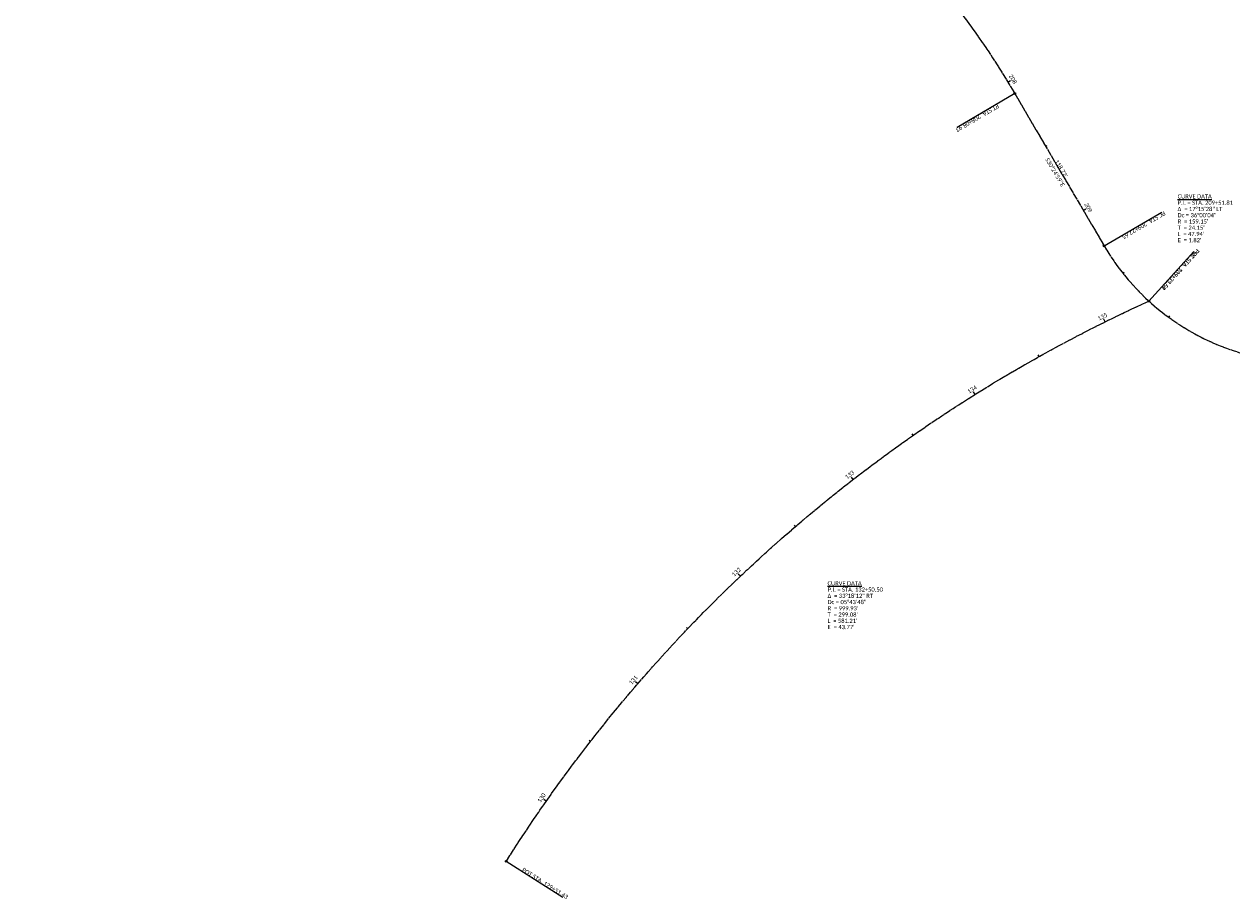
# Model space of a CAD drawing. Extents: x 1926908 to 1928254, y 199360 to 200379.
# Tile 1 of 3: x 1926909 to 1927721, y 199360 to 199947. Entities that reach past the tile are written whole.
import ezdxf

# ---------------------------------------------------------------- set-up
doc = ezdxf.new("R2010")
doc.units = 0
doc.header["$MEASUREMENT"] = 0
doc.linetypes.add('cl', pattern=[4.99999, 0.09375, -0.09375, 4.624991, -0.09375, 0.09375])
for name, color, linetype, lineweight in [('RW_X_CL', 6, 'cl', 0), ('RW_X_CL_100_Bearings', 6, 'Continuous', 0), ('RW_X_CL_100_Cardinal_Points', 6, 'Continuous', 0), ('RW_X_CL_100_Curve_Data', 6, 'Continuous', 0), ('RW_X_CL_100_Distances', 6, 'Continuous', 0), ('RW_X_CL_100_Stations', 6, 'Continuous', 0)]:
    doc.layers.add(name, color=color, linetype=linetype, lineweight=lineweight)
doc.styles.add('~X_Label - CenterBottom', font='calibril.ttf', dxfattribs={"height": 0.14})
doc.styles.add('~X_Label - CenterDescender', font='calibril.ttf', dxfattribs={"height": 0.14})
doc.styles.add('~X_Label - CenterTop', font='calibril.ttf', dxfattribs={"height": 0.14})
doc.styles.add('~X_Label - LeftTop', font='calibril.ttf', dxfattribs={"height": 0.14})

# ---------------------------------------------------------------- blocks, each defined once
blk = doc.blocks.new('DrawLeaderAnnotation_2')
at = {"layer": 'RW_X_CL_100_Cardinal_Points'}
blk.add_line((0, 0), (2.25, 0), dxfattribs=at)
blk.add_arc((0, 0), 0.03, 0, 360, dxfattribs=at)
blk = doc.blocks.new('DrawLeaderAnnotation_3')
at = {"layer": 'RW_X_CL_100_Cardinal_Points'}
blk.add_line((0, 0), (-2.25, 0), dxfattribs=at)
blk.add_arc((0, 0), 0.03, 0, 360, dxfattribs=at)
blk = doc.blocks.new('DrawLeaderAnnotation_4')
at = {"layer": 'RW_X_CL_100_Cardinal_Points'}
blk.add_line((0, 0), (-2.25, 0), dxfattribs=at)
blk.add_arc((0, 0), 0.03, 0, 360, dxfattribs=at)
blk = doc.blocks.new('DrawLineAnnotationDirectionLength')
at = {"layer": 'RW_X_CL_100_Stations'}
blk.add_line((0, 0), (-0.1, 0), dxfattribs=at)
blk = doc.blocks.new('DrawLineAnnotationDirectionLength_1')
at = {"layer": 'RW_X_CL_100_Stations'}
blk.add_line((0, 0), (-0.06, 0), dxfattribs=at)
blk = doc.blocks.new('DrawLeaderAnnotation_5')
at = {"layer": 'RW_X_CL_100_Cardinal_Points'}
blk.add_line((0, 0), (2.25, 0), dxfattribs=at)
blk.add_arc((0, 0), 0.03, 0, 360, dxfattribs=at)
blk = doc.blocks.new('DrawLeaderAnnotation_6')
at = {"layer": 'RW_X_CL_100_Cardinal_Points'}
blk.add_line((0, 0), (-2.25, 0), dxfattribs=at)
blk.add_arc((0, 0), 0.03, 0, 360, dxfattribs=at)

msp = doc.modelspace()

# ---------------------------------------------------------------- linework, layer by layer
at = {"layer": 'RW_X_CL', "flags": 128}
for points in [[(1926909.05, 200337.55), (1927311.65, 200135.18, -0.157637), (1927574.99, 199900.83), (1927635.1, 199798.45, 0.075444), (1927665.18, 199761.36)], [(1927233.15, 199384.85, -0.146345), (1927665.18, 199761.36, 0.24182), (1927805.57, 199723.38), (1927863.1, 199735.66, 0.108119), (1928141.93, 199862.1), (1928252.9, 199944.92)]]:
    msp.add_lwpolyline(points, format="xyb", dxfattribs=at)

# ---------------------------------------------------------------- block references
at = {"layer": 'RW_X_CL_100_Cardinal_Points', "xscale": 20, "yscale": 20, "zscale": 20}
for name, p, rotation in [('DrawLeaderAnnotation_2', (1927574.99, 199900.83), 210.4164117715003), ('DrawLeaderAnnotation_3', (1927635.1, 199798.45), 210.4164117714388), ('DrawLeaderAnnotation_4', (1927665.18, 199761.36), 227.6742697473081), ('DrawLeaderAnnotation_6', (1927665.18, 199761.36), 227.674269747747), ('DrawLeaderAnnotation_5', (1927233.15, 199384.85), 327.7228998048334)]:
    msp.add_blockref(name, p, dxfattribs=dict(at, rotation=rotation))
at = {"layer": 'RW_X_CL_100_Stations', "xscale": 20, "yscale": 20, "zscale": 20}
for name, p, rotation in [('DrawLineAnnotationDirectionLength', (1927570.41, 199908.49), 211.309653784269), ('DrawLineAnnotationDirectionLength_1', (1927595.78, 199865.41), 210.4164117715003), ('DrawLineAnnotationDirectionLength', (1927621.1, 199822.29), 210.4164117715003), ('DrawLineAnnotationDirectionLength_1', (1927647.72, 199780.03), 218.4612763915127), ('DrawLineAnnotationDirectionLength', (1927635.69, 199747.38), 296.2897245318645), ('DrawLineAnnotationDirectionLength_1', (1927678.63, 199750.39), 233.9238949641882), ('DrawLineAnnotationDirectionLength_1', (1927591.43, 199724.12), 299.1547140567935), ('DrawLineAnnotationDirectionLength', (1927548.39, 199698.68), 302.0197035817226), ('DrawLineAnnotationDirectionLength_1', (1927506.68, 199671.12), 304.8846931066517), ('DrawLineAnnotationDirectionLength', (1927466.39, 199641.51), 307.7496826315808), ('DrawLineAnnotationDirectionLength_1', (1927427.64, 199609.93), 310.6146721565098), ('DrawLineAnnotationDirectionLength', (1927390.52, 199576.44), 313.4796616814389), ('DrawLineAnnotationDirectionLength_1', (1927355.11, 199541.15), 316.344651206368), ('DrawLineAnnotationDirectionLength', (1927321.51, 199504.12), 319.209640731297), ('DrawLineAnnotationDirectionLength_1', (1927289.81, 199465.47), 322.0746302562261), ('DrawLineAnnotationDirectionLength', (1927260.08, 199425.28), 324.9396197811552)]:
    msp.add_blockref(name, p, dxfattribs=dict(at, rotation=rotation))

# ---------------------------------------------------------------- texts
at = {"layer": 'RW_X_CL_100_Bearings', "insert": (1927603.32, 199848.62), "char_height": 2.8, "attachment_point": 2, "rotation": 300.41641, "line_spacing_factor": 0.9, "style": '~X_Label - CenterTop'}
msp.add_mtext('S30°24\'59"E', dxfattribs=at)
at = {"layer": 'RW_X_CL_100_Cardinal_Points', "char_height": 2.8, "attachment_point": 8, "line_spacing_factor": 0.9, "style": '~X_Label - CenterDescender'}
for s, insert, rotation in [('PT STA. 208+08.93', (1927549.12, 199885.64), 210.41641), ('PC STA. 209+27.65', (1927660.97, 199813.63), 210.41641), ('POT STA. 209+75.59', (1927685.38, 199783.54), 227.67427), ('PRC STA. 135+32.64', (1927685.38, 199783.54), 227.67427), ('POT STA. 129+51.43', (1927258.51, 199368.83), 327.7229)]:
    msp.add_mtext(s, dxfattribs=dict(at, insert=insert, rotation=rotation))
at = {"layer": 'RW_X_CL_100_Curve_Data', "char_height": 2.8, "attachment_point": 1, "line_spacing_factor": 0.9, "style": '~X_Label - LeftTop'}
for s, insert in [('\\LCURVE DATA\\P\\lP.I. = STA. 209+51.81\\PΔ  = 17°15\'28" LT\\PDc = 36°00\'04"\\PR  = 159.15\'\\PT  = 24.15\'\\PL  = 47.94\'\\PE  = 1.82\'', (1927684.51, 199833.09)), ('\\LCURVE DATA\\P\\lP.I. = STA. 132+50.50\\PΔ  = 33°18\'12" RT\\PDc = 05°43\'48"\\PR  = 999.93\'\\PT  = 299.08\'\\PL  = 581.21\'\\PE  = 43.77\'', (1927449.16, 199573.1))]:
    msp.add_mtext(s, dxfattribs=dict(at, insert=insert))
at = {"layer": 'RW_X_CL_100_Distances', "insert": (1927605.04, 199849.64), "char_height": 2.8, "attachment_point": 8, "rotation": 300.41641, "line_spacing_factor": 0.9, "style": '~X_Label - CenterDescender'}
msp.add_mtext("118.72'", dxfattribs=at)
at = {"layer": 'RW_X_CL_100_Stations', "char_height": 2.8, "attachment_point": 8, "line_spacing_factor": 0.9, "style": '~X_Label - CenterBottom'}
for s, insert, rotation in [('208', (1927572.54, 199909.79), 301.30965), ('209', (1927623.25, 199823.56), 300.41641), ('135', (1927634.58, 199749.62), 26.28972), ('134', (1927547.07, 199700.8), 32.0197), ('133', (1927464.86, 199643.49), 37.74968), ('132', (1927388.8, 199578.26), 43.47966), ('131', (1927319.62, 199505.76), 49.20964), ('130', (1927258.03, 199426.71), 54.93962)]:
    msp.add_mtext(s, dxfattribs=dict(at, insert=insert, rotation=rotation))

doc.saveas('drawing.dxf')
